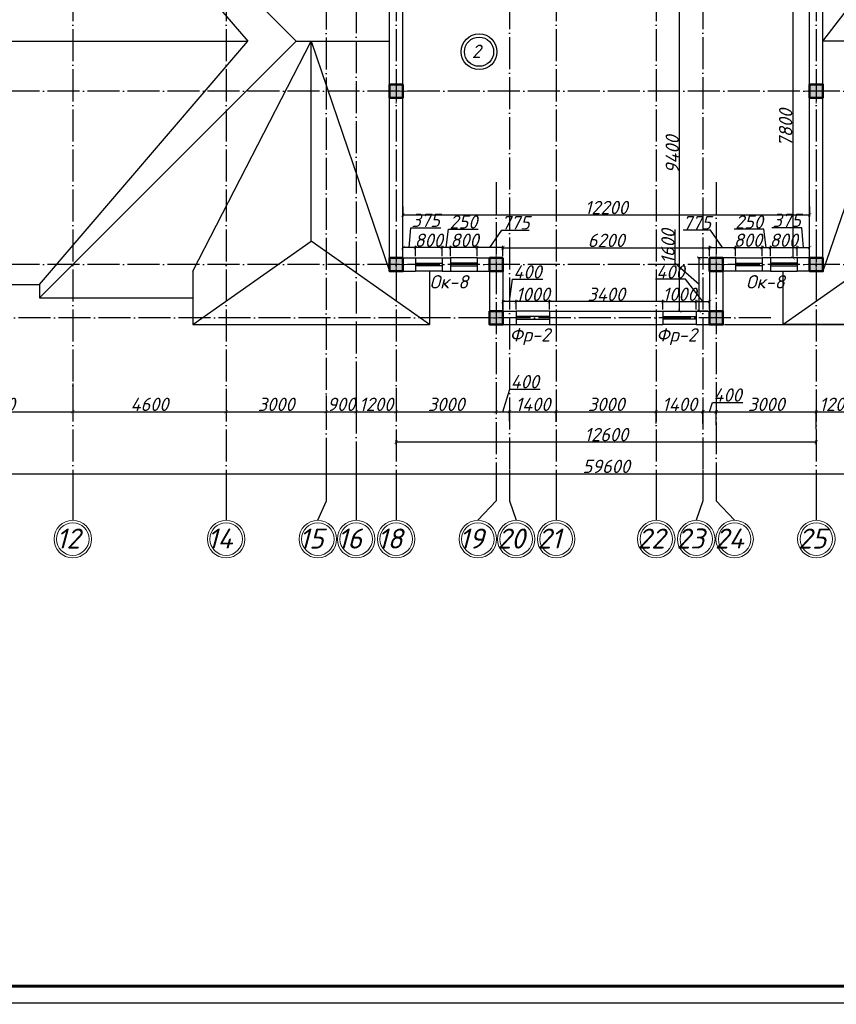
# Model space of a CAD drawing. Header units: millimetres. Extents: x 1112040 to 6903494, y -332921 to -150905.
# Tile 68 of 153: x 1630217 to 1654710, y -241982 to -212466. Entities that reach past the tile are written whole.
import ezdxf

# ---------------------------------------------------------------- set-up
doc = ezdxf.new("R2010")
doc.units = ezdxf.units.MM
doc.linetypes.add('ACAD_ISO04W100', pattern=[30, 24, -3, 0, -3])
doc.layers.add('kolonn', color=7, linetype='Continuous')
doc.layers.add('os', color=253, linetype='Continuous')
doc.styles.get("Standard").update_dxf_attribs({"font": 'isocpeui.ttf'})
doc.styles.add('ГОСТ 300', font='isocpeui.ttf', dxfattribs={"height": 250})
doc.dimstyles.new('ISO-25', dxfattribs={"dimtxt": 400, "dimasz": 100, "dimexe": 50, "dimexo": 50, "dimgap": 20, "dimtad": 1, "dimdec": 0, "dimtxsty": 'Standard', "dimblk": 'ARCHTICK', "dimcen": 20, "dimclrd": 1, "dimclre": 1, "dimadec": 0, "dimazin": 0, "dimtfac": 1, "dimtdec": 0, "dimtmove": 0, "dimatfit": 3, "dimldrblk": 'ARCHTICK', "dimfxl": 1, "dimarcsym": 0})

# ---------------------------------------------------------------- blocks, each defined once
blk = doc.blocks.new('ghsdd')
at = {"ltscale": 50}
h = blk.add_hatch(color=256, dxfattribs=at)
h.paths.add_polyline_path([(0, 200), (-200, 200), (-200, 0), (0, 0)])
h.paths.add_polyline_path([(200, 0), (200, 200), (0, 200), (0, 0)])
h.paths.add_polyline_path([(0, 0), (-200, 0), (-200, -200), (0, -200)])
h.paths.add_polyline_path([(0, 0), (0, -200), (200, -200), (200, 0)])
at = {"lineweight": 0}
for p, q in [((0, -374), (0, 374)), ((-374, 0), (374, 0))]:
    blk.add_line(p, q, dxfattribs=at)
at = {"lineweight": 50, "ltscale": 50}
blk.add_lwpolyline([(200, 200), (200, -200), (-200, -200), (-200, 200), (200, 200)], dxfattribs=at)
blk = doc.blocks.new('_ArchTick')
at = {"color": 0, "linetype": 'ByBlock', "const_width": 0.15}
blk.add_lwpolyline([(-0.5, -0.5), (0.5, 0.5)], dxfattribs=at)
blk = doc.blocks.new('*D3089')
at = {"color": 1, "lineweight": -2, "transparency": 16777216}
for p, q in [((1641710, -218061), (1641710, -218367)), ((1653910, -218061), (1653910, -218367)), ((1641710, -218317), (1653910, -218317))]:
    blk.add_line(p, q, dxfattribs=at)
at = {"color": 1, "lineweight": -2, "transparency": 16777216, "xscale": 100, "yscale": 100, "zscale": 100, "rotation": 180}
blk.add_blockref('_ArchTick', (1641710, -218317), dxfattribs=at)
at = {"color": 1, "lineweight": -2, "transparency": 16777216, "xscale": 100, "yscale": 100, "zscale": 100}
blk.add_blockref('_ArchTick', (1653910, -218317), dxfattribs=at)
at = {"color": 0, "transparency": 16777216, "insert": (1647810, -218097), "char_height": 400, "attachment_point": 5}
blk.add_mtext('12200', dxfattribs=at)
blk = doc.blocks.new('*D3346')
at = {"color": 1, "lineweight": -2, "transparency": 16777216}
for p, q in [((1653860, -211806), (1653363, -211806)), ((1653413, -219606), (1653413, -211806)), ((1653860, -219606), (1653363, -219606))]:
    blk.add_line(p, q, dxfattribs=at)
at = {"color": 1, "lineweight": -2, "transparency": 16777216, "xscale": 100, "yscale": 100, "zscale": 100}
for p, rotation in [((1653413, -211806), 90), ((1653413, -219606), 270)]:
    blk.add_blockref('_ArchTick', p, dxfattribs=dict(at, rotation=rotation))
at = {"color": 0, "transparency": 16777216, "insert": (1653190, -215706), "char_height": 400, "attachment_point": 5, "rotation": 90}
blk.add_mtext('7800', dxfattribs=at)
blk = doc.blocks.new('*D3347')
at = {"color": 1, "lineweight": -2, "transparency": 16777216}
for p, q in [((1650010, -221206), (1650010, -211806)), ((1650060, -211806), (1650060, -211806)), ((1650060, -221206), (1650060, -221206))]:
    blk.add_line(p, q, dxfattribs=at)
at = {"color": 1, "lineweight": -2, "transparency": 16777216, "xscale": 100, "yscale": 100, "zscale": 100}
for p, rotation in [((1650010, -211806), 90), ((1650010, -221206), 270)]:
    blk.add_blockref('_ArchTick', p, dxfattribs=dict(at, rotation=rotation))
at = {"color": 0, "transparency": 16777216, "insert": (1649790, -216506), "char_height": 400, "attachment_point": 5, "rotation": 90}
blk.add_mtext('9400', dxfattribs=at)
blk = doc.blocks.new('*D3118')
at = {"color": 1, "lineweight": -2, "transparency": 16777216}
for p, q in [((1644710, -219280), (1644710, -219352)), ((1644710, -219302), (1650910, -219302)), ((1650910, -219280), (1650910, -219352))]:
    blk.add_line(p, q, dxfattribs=at)
at = {"color": 1, "lineweight": -2, "transparency": 16777216, "xscale": 100, "yscale": 100, "zscale": 100, "rotation": 180}
blk.add_blockref('_ArchTick', (1644710, -219302), dxfattribs=at)
at = {"color": 1, "lineweight": -2, "transparency": 16777216, "xscale": 100, "yscale": 100, "zscale": 100}
blk.add_blockref('_ArchTick', (1650910, -219302), dxfattribs=at)
at = {"color": 0, "transparency": 16777216, "insert": (1647810, -219082), "char_height": 400, "attachment_point": 5}
blk.add_mtext('6200', dxfattribs=at)
blk = doc.blocks.new('*D3410')
at = {"color": 1, "lineweight": -2, "transparency": 16777216}
for p, q in [((1649880, -219774), (1649880, -218751)), ((1650593, -220406), (1649880, -219774)), ((1650860, -219606), (1650543, -219606)), ((1650593, -221206), (1650593, -219606)), ((1650860, -221206), (1650543, -221206))]:
    blk.add_line(p, q, dxfattribs=at)
at = {"color": 1, "lineweight": -2, "transparency": 16777216, "xscale": 100, "yscale": 100, "zscale": 100}
for p, rotation in [((1650593, -219606), 90), ((1650593, -221206), 270)]:
    blk.add_blockref('_ArchTick', p, dxfattribs=dict(at, rotation=rotation))
at = {"color": 0, "transparency": 16777216, "insert": (1649660, -219263), "char_height": 400, "attachment_point": 5, "rotation": 90}
blk.add_mtext('1600', dxfattribs=at)
blk = doc.blocks.new('*D3387')
at = {"color": 1, "lineweight": -2, "transparency": 16777216}
for p, q in [((1656060, -183606), (1657264, -183606)), ((1657214, -221606), (1657214, -183606)), ((1651360, -221606), (1657264, -221606))]:
    blk.add_line(p, q, dxfattribs=at)
at = {"color": 1, "lineweight": -2, "transparency": 16777216, "xscale": 100, "yscale": 100, "zscale": 100}
for p, rotation in [((1657214, -183606), 90), ((1657214, -221606), 270)]:
    blk.add_blockref('_ArchTick', p, dxfattribs=dict(at, rotation=rotation))
at = {"color": 0, "transparency": 16777216, "insert": (1656994, -202606), "char_height": 400, "attachment_point": 5, "rotation": 90}
blk.add_mtext('38000', dxfattribs=at)
blk = doc.blocks.new('*D3129')
at = {"color": 1, "lineweight": -2, "transparency": 16777216}
for p, q in [((1631810, -223371), (1631810, -224267)), ((1627210, -223467), (1627210, -224267)), ((1627210, -224217), (1631810, -224217))]:
    blk.add_line(p, q, dxfattribs=at)
at = {"color": 1, "lineweight": -2, "transparency": 16777216, "xscale": 100, "yscale": 100, "zscale": 100, "rotation": 180}
blk.add_blockref('_ArchTick', (1627210, -224217), dxfattribs=at)
at = {"color": 1, "lineweight": -2, "transparency": 16777216, "xscale": 100, "yscale": 100, "zscale": 100}
blk.add_blockref('_ArchTick', (1631810, -224217), dxfattribs=at)
at = {"color": 0, "transparency": 16777216, "insert": (1629510, -223997), "char_height": 400, "attachment_point": 5}
blk.add_mtext('4600', dxfattribs=at)
blk = doc.blocks.new('*D3130')
at = {"color": 1, "lineweight": -2, "transparency": 16777216}
for p, q in [((1631810, -223371), (1631810, -224267)), ((1636410, -223531), (1636410, -224267)), ((1631810, -224217), (1636410, -224217))]:
    blk.add_line(p, q, dxfattribs=at)
at = {"color": 1, "lineweight": -2, "transparency": 16777216, "xscale": 100, "yscale": 100, "zscale": 100, "rotation": 180}
blk.add_blockref('_ArchTick', (1631810, -224217), dxfattribs=at)
at = {"color": 1, "lineweight": -2, "transparency": 16777216, "xscale": 100, "yscale": 100, "zscale": 100}
blk.add_blockref('_ArchTick', (1636410, -224217), dxfattribs=at)
at = {"color": 0, "transparency": 16777216, "insert": (1634110, -223997), "char_height": 400, "attachment_point": 5}
blk.add_mtext('4600', dxfattribs=at)
blk = doc.blocks.new('*D3131')
at = {"color": 1, "lineweight": -2, "transparency": 16777216}
for p, q in [((1636410, -223531), (1636410, -224267)), ((1639410, -223731), (1639410, -224267)), ((1636410, -224217), (1639410, -224217))]:
    blk.add_line(p, q, dxfattribs=at)
at = {"color": 1, "lineweight": -2, "transparency": 16777216, "xscale": 100, "yscale": 100, "zscale": 100, "rotation": 180}
blk.add_blockref('_ArchTick', (1636410, -224217), dxfattribs=at)
at = {"color": 1, "lineweight": -2, "transparency": 16777216, "xscale": 100, "yscale": 100, "zscale": 100}
blk.add_blockref('_ArchTick', (1639410, -224217), dxfattribs=at)
at = {"color": 0, "transparency": 16777216, "insert": (1637910, -223997), "char_height": 400, "attachment_point": 5}
blk.add_mtext('3000', dxfattribs=at)
blk = doc.blocks.new('*D3132')
at = {"color": 1, "lineweight": -2, "transparency": 16777216}
for p, q in [((1639410, -223731), (1639410, -224267)), ((1640310, -223614), (1640310, -224267)), ((1639410, -224217), (1640310, -224217))]:
    blk.add_line(p, q, dxfattribs=at)
at = {"color": 1, "lineweight": -2, "transparency": 16777216, "xscale": 100, "yscale": 100, "zscale": 100, "rotation": 180}
blk.add_blockref('_ArchTick', (1639410, -224217), dxfattribs=at)
at = {"color": 1, "lineweight": -2, "transparency": 16777216, "xscale": 100, "yscale": 100, "zscale": 100}
blk.add_blockref('_ArchTick', (1640310, -224217), dxfattribs=at)
at = {"color": 0, "transparency": 16777216, "insert": (1639860, -223997), "char_height": 400, "attachment_point": 5}
blk.add_mtext('900', dxfattribs=at)
blk = doc.blocks.new('*D3133')
at = {"color": 1, "lineweight": -2, "transparency": 16777216}
for p, q in [((1640310, -223614), (1640310, -224267)), ((1641510, -223498), (1641510, -224267)), ((1640310, -224217), (1641510, -224217))]:
    blk.add_line(p, q, dxfattribs=at)
at = {"color": 1, "lineweight": -2, "transparency": 16777216, "xscale": 100, "yscale": 100, "zscale": 100, "rotation": 180}
blk.add_blockref('_ArchTick', (1640310, -224217), dxfattribs=at)
at = {"color": 1, "lineweight": -2, "transparency": 16777216, "xscale": 100, "yscale": 100, "zscale": 100}
blk.add_blockref('_ArchTick', (1641510, -224217), dxfattribs=at)
at = {"color": 0, "transparency": 16777216, "insert": (1640910, -223997), "char_height": 400, "attachment_point": 5}
blk.add_mtext('1200', dxfattribs=at)
blk = doc.blocks.new('*D3134')
at = {"color": 1, "lineweight": -2, "transparency": 16777216}
for p, q in [((1641510, -223498), (1641510, -224267)), ((1644510, -223584), (1644510, -224267)), ((1641510, -224217), (1644510, -224217))]:
    blk.add_line(p, q, dxfattribs=at)
at = {"color": 1, "lineweight": -2, "transparency": 16777216, "xscale": 100, "yscale": 100, "zscale": 100, "rotation": 180}
blk.add_blockref('_ArchTick', (1641510, -224217), dxfattribs=at)
at = {"color": 1, "lineweight": -2, "transparency": 16777216, "xscale": 100, "yscale": 100, "zscale": 100}
blk.add_blockref('_ArchTick', (1644510, -224217), dxfattribs=at)
at = {"color": 0, "transparency": 16777216, "insert": (1643010, -223997), "char_height": 400, "attachment_point": 5}
blk.add_mtext('3000', dxfattribs=at)
blk = doc.blocks.new('*D3135')
at = {"color": 1, "lineweight": -2, "transparency": 16777216}
for p, q in [((1644510, -223584), (1644510, -224267)), ((1644710, -224217), (1644914, -223537)), ((1644914, -223537), (1645823, -223537)), ((1644510, -224217), (1644910, -224217)), ((1644910, -224504), (1644910, -224167))]:
    blk.add_line(p, q, dxfattribs=at)
at = {"color": 1, "lineweight": -2, "transparency": 16777216, "xscale": 100, "yscale": 100, "zscale": 100, "rotation": 180}
blk.add_blockref('_ArchTick', (1644510, -224217), dxfattribs=at)
at = {"color": 1, "lineweight": -2, "transparency": 16777216, "xscale": 100, "yscale": 100, "zscale": 100}
blk.add_blockref('_ArchTick', (1644910, -224217), dxfattribs=at)
at = {"color": 0, "transparency": 16777216, "insert": (1645368, -223317), "char_height": 400, "attachment_point": 5}
blk.add_mtext('400', dxfattribs=at)
blk = doc.blocks.new('*D3136')
at = {"color": 1, "lineweight": -2, "transparency": 16777216}
for p, q in [((1644910, -224504), (1644910, -224167)), ((1644910, -224217), (1646310, -224217)), ((1646310, -224525), (1646310, -224167))]:
    blk.add_line(p, q, dxfattribs=at)
at = {"color": 1, "lineweight": -2, "transparency": 16777216, "xscale": 100, "yscale": 100, "zscale": 100, "rotation": 180}
blk.add_blockref('_ArchTick', (1644910, -224217), dxfattribs=at)
at = {"color": 1, "lineweight": -2, "transparency": 16777216, "xscale": 100, "yscale": 100, "zscale": 100}
blk.add_blockref('_ArchTick', (1646310, -224217), dxfattribs=at)
at = {"color": 0, "transparency": 16777216, "insert": (1645610, -223997), "char_height": 400, "attachment_point": 5}
blk.add_mtext('1400', dxfattribs=at)
blk = doc.blocks.new('*D3137')
at = {"color": 1, "lineweight": -2, "transparency": 16777216}
for p, q in [((1646310, -224525), (1646310, -224167)), ((1646310, -224217), (1649310, -224217)), ((1649310, -224568), (1649310, -224167))]:
    blk.add_line(p, q, dxfattribs=at)
at = {"color": 1, "lineweight": -2, "transparency": 16777216, "xscale": 100, "yscale": 100, "zscale": 100, "rotation": 180}
blk.add_blockref('_ArchTick', (1646310, -224217), dxfattribs=at)
at = {"color": 1, "lineweight": -2, "transparency": 16777216, "xscale": 100, "yscale": 100, "zscale": 100}
blk.add_blockref('_ArchTick', (1649310, -224217), dxfattribs=at)
at = {"color": 0, "transparency": 16777216, "insert": (1647810, -223997), "char_height": 400, "attachment_point": 5}
blk.add_mtext('3000', dxfattribs=at)
blk = doc.blocks.new('*D3138')
at = {"color": 1, "lineweight": -2, "transparency": 16777216}
for p, q in [((1649310, -224568), (1649310, -224167)), ((1649310, -224217), (1650710, -224217)), ((1650710, -224568), (1650710, -224167))]:
    blk.add_line(p, q, dxfattribs=at)
at = {"color": 1, "lineweight": -2, "transparency": 16777216, "xscale": 100, "yscale": 100, "zscale": 100, "rotation": 180}
blk.add_blockref('_ArchTick', (1649310, -224217), dxfattribs=at)
at = {"color": 1, "lineweight": -2, "transparency": 16777216, "xscale": 100, "yscale": 100, "zscale": 100}
blk.add_blockref('_ArchTick', (1650710, -224217), dxfattribs=at)
at = {"color": 0, "transparency": 16777216, "insert": (1650010, -223997), "char_height": 400, "attachment_point": 5}
blk.add_mtext('1400', dxfattribs=at)
blk = doc.blocks.new('*D3139')
at = {"color": 1, "lineweight": -2, "transparency": 16777216}
for p, q in [((1650910, -224217), (1650994, -223937)), ((1650994, -223937), (1651903, -223937)), ((1650710, -224568), (1650710, -224167)), ((1650710, -224217), (1651110, -224217)), ((1651110, -224610), (1651110, -224167))]:
    blk.add_line(p, q, dxfattribs=at)
at = {"color": 1, "lineweight": -2, "transparency": 16777216, "xscale": 100, "yscale": 100, "zscale": 100, "rotation": 180}
blk.add_blockref('_ArchTick', (1650710, -224217), dxfattribs=at)
at = {"color": 1, "lineweight": -2, "transparency": 16777216, "xscale": 100, "yscale": 100, "zscale": 100}
blk.add_blockref('_ArchTick', (1651110, -224217), dxfattribs=at)
at = {"color": 0, "transparency": 16777216, "insert": (1651448, -223717), "char_height": 400, "attachment_point": 5}
blk.add_mtext('400', dxfattribs=at)
blk = doc.blocks.new('*D3140')
at = {"color": 1, "lineweight": -2, "transparency": 16777216}
for p, q in [((1651110, -224610), (1651110, -224167)), ((1651110, -224217), (1654110, -224217)), ((1654110, -224738), (1654110, -224167))]:
    blk.add_line(p, q, dxfattribs=at)
at = {"color": 1, "lineweight": -2, "transparency": 16777216, "xscale": 100, "yscale": 100, "zscale": 100, "rotation": 180}
blk.add_blockref('_ArchTick', (1651110, -224217), dxfattribs=at)
at = {"color": 1, "lineweight": -2, "transparency": 16777216, "xscale": 100, "yscale": 100, "zscale": 100}
blk.add_blockref('_ArchTick', (1654110, -224217), dxfattribs=at)
at = {"color": 0, "transparency": 16777216, "insert": (1652610, -223997), "char_height": 400, "attachment_point": 5}
blk.add_mtext('3000', dxfattribs=at)
blk = doc.blocks.new('*D3141')
at = {"color": 1, "lineweight": -2, "transparency": 16777216}
for p, q in [((1654110, -224738), (1654110, -224167)), ((1654110, -224217), (1655310, -224217)), ((1655310, -224610), (1655310, -224167))]:
    blk.add_line(p, q, dxfattribs=at)
at = {"color": 1, "lineweight": -2, "transparency": 16777216, "xscale": 100, "yscale": 100, "zscale": 100, "rotation": 180}
blk.add_blockref('_ArchTick', (1654110, -224217), dxfattribs=at)
at = {"color": 1, "lineweight": -2, "transparency": 16777216, "xscale": 100, "yscale": 100, "zscale": 100}
blk.add_blockref('_ArchTick', (1655310, -224217), dxfattribs=at)
at = {"color": 0, "transparency": 16777216, "insert": (1654710, -223997), "char_height": 400, "attachment_point": 5}
blk.add_mtext('1200', dxfattribs=at)
blk = doc.blocks.new('*D3085')
at = {"color": 1, "lineweight": -2, "transparency": 16777216}
for p, q in [((1618010, -225759), (1618010, -226126)), ((1677610, -225759), (1677610, -226126)), ((1618010, -226076), (1677610, -226076))]:
    blk.add_line(p, q, dxfattribs=at)
at = {"color": 1, "lineweight": -2, "transparency": 16777216, "xscale": 100, "yscale": 100, "zscale": 100, "rotation": 180}
blk.add_blockref('_ArchTick', (1618010, -226076), dxfattribs=at)
at = {"color": 1, "lineweight": -2, "transparency": 16777216, "xscale": 100, "yscale": 100, "zscale": 100}
blk.add_blockref('_ArchTick', (1677610, -226076), dxfattribs=at)
at = {"color": 0, "transparency": 16777216, "insert": (1647810, -225856), "char_height": 400, "attachment_point": 5}
blk.add_mtext('59600', dxfattribs=at)
blk = doc.blocks.new('*D3241')
at = {"color": 1, "lineweight": -2, "transparency": 16777216}
for p, q in [((1641510, -225203), (1641510, -225074)), ((1641510, -225124), (1654110, -225124)), ((1654110, -225203), (1654110, -225074))]:
    blk.add_line(p, q, dxfattribs=at)
at = {"color": 1, "lineweight": -2, "transparency": 16777216, "xscale": 100, "yscale": 100, "zscale": 100, "rotation": 180}
blk.add_blockref('_ArchTick', (1641510, -225124), dxfattribs=at)
at = {"color": 1, "lineweight": -2, "transparency": 16777216, "xscale": 100, "yscale": 100, "zscale": 100}
blk.add_blockref('_ArchTick', (1654110, -225124), dxfattribs=at)
at = {"color": 0, "transparency": 16777216, "insert": (1647810, -224904), "char_height": 400, "attachment_point": 5}
blk.add_mtext('12600', dxfattribs=at)
blk = doc.blocks.new('*D3246')
at = {"color": 1, "lineweight": -2, "transparency": 16777216}
for p, q in [((1644322, -219296), (1644680, -218778)), ((1644680, -218778), (1645500, -218778)), ((1643935, -219556), (1643935, -219246)), ((1644710, -219296), (1643935, -219296)), ((1644710, -219556), (1644710, -219246))]:
    blk.add_line(p, q, dxfattribs=at)
at = {"color": 1, "lineweight": -2, "transparency": 16777216, "xscale": 100, "yscale": 100, "zscale": 100, "rotation": 180}
blk.add_blockref('_ArchTick', (1643935, -219296), dxfattribs=at)
at = {"color": 1, "lineweight": -2, "transparency": 16777216, "xscale": 100, "yscale": 100, "zscale": 100}
blk.add_blockref('_ArchTick', (1644710, -219296), dxfattribs=at)
at = {"color": 0, "transparency": 16777216, "insert": (1645090, -218555), "char_height": 400, "attachment_point": 5}
blk.add_mtext('775', dxfattribs=at)
blk = doc.blocks.new('*D3247')
at = {"color": 1, "lineweight": -2, "transparency": 16777216}
for p, q in [((1643135, -219556), (1643135, -219246)), ((1643935, -219296), (1643135, -219296)), ((1643935, -219556), (1643935, -219246))]:
    blk.add_line(p, q, dxfattribs=at)
at = {"color": 1, "lineweight": -2, "transparency": 16777216, "xscale": 100, "yscale": 100, "zscale": 100, "rotation": 180}
blk.add_blockref('_ArchTick', (1643135, -219296), dxfattribs=at)
at = {"color": 1, "lineweight": -2, "transparency": 16777216, "xscale": 100, "yscale": 100, "zscale": 100}
blk.add_blockref('_ArchTick', (1643935, -219296), dxfattribs=at)
at = {"color": 0, "transparency": 16777216, "insert": (1643560, -219076), "char_height": 400, "attachment_point": 5}
blk.add_mtext('800', dxfattribs=at)
blk = doc.blocks.new('*D3248')
at = {"color": 1, "lineweight": -2, "transparency": 16777216}
for p, q in [((1643010, -219296), (1643083, -218749)), ((1643083, -218749), (1643972, -218749)), ((1642885, -219556), (1642885, -219246)), ((1643135, -219296), (1642885, -219296)), ((1643135, -219556), (1643135, -219246))]:
    blk.add_line(p, q, dxfattribs=at)
at = {"color": 1, "lineweight": -2, "transparency": 16777216, "xscale": 100, "yscale": 100, "zscale": 100, "rotation": 180}
blk.add_blockref('_ArchTick', (1642885, -219296), dxfattribs=at)
at = {"color": 1, "lineweight": -2, "transparency": 16777216, "xscale": 100, "yscale": 100, "zscale": 100}
blk.add_blockref('_ArchTick', (1643135, -219296), dxfattribs=at)
at = {"color": 0, "transparency": 16777216, "insert": (1643527, -218529), "char_height": 400, "attachment_point": 5}
blk.add_mtext('250', dxfattribs=at)
blk = doc.blocks.new('*D3249')
at = {"color": 1, "lineweight": -2, "transparency": 16777216}
for p, q in [((1642085, -219556), (1642085, -219246)), ((1642885, -219296), (1642085, -219296)), ((1642885, -219556), (1642885, -219246))]:
    blk.add_line(p, q, dxfattribs=at)
at = {"color": 1, "lineweight": -2, "transparency": 16777216, "xscale": 100, "yscale": 100, "zscale": 100, "rotation": 180}
blk.add_blockref('_ArchTick', (1642085, -219296), dxfattribs=at)
at = {"color": 1, "lineweight": -2, "transparency": 16777216, "xscale": 100, "yscale": 100, "zscale": 100}
blk.add_blockref('_ArchTick', (1642885, -219296), dxfattribs=at)
at = {"color": 0, "transparency": 16777216, "insert": (1642486, -219076), "char_height": 400, "attachment_point": 5}
blk.add_mtext('800', dxfattribs=at)
blk = doc.blocks.new('*D3250')
at = {"color": 1, "lineweight": -2, "transparency": 16777216}
for p, q in [((1641897, -219296), (1641945, -218704)), ((1641945, -218704), (1642847, -218704)), ((1641710, -219556), (1641710, -219246)), ((1642085, -219296), (1641710, -219296)), ((1642085, -219556), (1642085, -219246))]:
    blk.add_line(p, q, dxfattribs=at)
at = {"color": 1, "lineweight": -2, "transparency": 16777216, "xscale": 100, "yscale": 100, "zscale": 100, "rotation": 180}
blk.add_blockref('_ArchTick', (1641710, -219296), dxfattribs=at)
at = {"color": 1, "lineweight": -2, "transparency": 16777216, "xscale": 100, "yscale": 100, "zscale": 100}
blk.add_blockref('_ArchTick', (1642085, -219296), dxfattribs=at)
at = {"color": 0, "transparency": 16777216, "insert": (1642396, -218481), "char_height": 400, "attachment_point": 5}
blk.add_mtext('375', dxfattribs=at)
blk = doc.blocks.new('*D3077')
at = {"color": 1, "lineweight": -2, "transparency": 16777216}
for p, q in [((1650940, -218778), (1650120, -218778)), ((1651297, -219296), (1650940, -218778)), ((1650910, -219556), (1650910, -219246)), ((1650910, -219296), (1651685, -219296)), ((1651685, -219556), (1651685, -219246))]:
    blk.add_line(p, q, dxfattribs=at)
at = {"color": 1, "lineweight": -2, "transparency": 16777216, "xscale": 100, "yscale": 100, "zscale": 100, "rotation": 180}
blk.add_blockref('_ArchTick', (1650910, -219296), dxfattribs=at)
at = {"color": 1, "lineweight": -2, "transparency": 16777216, "xscale": 100, "yscale": 100, "zscale": 100}
blk.add_blockref('_ArchTick', (1651685, -219296), dxfattribs=at)
at = {"color": 0, "transparency": 16777216, "insert": (1650530, -218555), "char_height": 400, "attachment_point": 5}
blk.add_mtext('775', dxfattribs=at)
blk = doc.blocks.new('*D3078')
at = {"color": 1, "lineweight": -2, "transparency": 16777216}
for p, q in [((1651685, -219556), (1651685, -219246)), ((1651685, -219296), (1652485, -219296)), ((1652485, -219556), (1652485, -219246))]:
    blk.add_line(p, q, dxfattribs=at)
at = {"color": 1, "lineweight": -2, "transparency": 16777216, "xscale": 100, "yscale": 100, "zscale": 100, "rotation": 180}
blk.add_blockref('_ArchTick', (1651685, -219296), dxfattribs=at)
at = {"color": 1, "lineweight": -2, "transparency": 16777216, "xscale": 100, "yscale": 100, "zscale": 100}
blk.add_blockref('_ArchTick', (1652485, -219296), dxfattribs=at)
at = {"color": 0, "transparency": 16777216, "insert": (1652060, -219076), "char_height": 400, "attachment_point": 5}
blk.add_mtext('800', dxfattribs=at)
blk = doc.blocks.new('*D3079')
at = {"color": 1, "lineweight": -2, "transparency": 16777216}
for p, q in [((1652537, -218749), (1651647, -218749)), ((1652610, -219296), (1652537, -218749)), ((1652485, -219556), (1652485, -219246)), ((1652485, -219296), (1652735, -219296)), ((1652735, -219556), (1652735, -219246))]:
    blk.add_line(p, q, dxfattribs=at)
at = {"color": 1, "lineweight": -2, "transparency": 16777216, "xscale": 100, "yscale": 100, "zscale": 100, "rotation": 180}
blk.add_blockref('_ArchTick', (1652485, -219296), dxfattribs=at)
at = {"color": 1, "lineweight": -2, "transparency": 16777216, "xscale": 100, "yscale": 100, "zscale": 100}
blk.add_blockref('_ArchTick', (1652735, -219296), dxfattribs=at)
at = {"color": 0, "transparency": 16777216, "insert": (1652092, -218529), "char_height": 400, "attachment_point": 5}
blk.add_mtext('250', dxfattribs=at)
blk = doc.blocks.new('*D3080')
at = {"color": 1, "lineweight": -2, "transparency": 16777216}
for p, q in [((1652735, -219556), (1652735, -219246)), ((1652735, -219296), (1653535, -219296)), ((1653535, -219556), (1653535, -219246))]:
    blk.add_line(p, q, dxfattribs=at)
at = {"color": 1, "lineweight": -2, "transparency": 16777216, "xscale": 100, "yscale": 100, "zscale": 100, "rotation": 180}
blk.add_blockref('_ArchTick', (1652735, -219296), dxfattribs=at)
at = {"color": 1, "lineweight": -2, "transparency": 16777216, "xscale": 100, "yscale": 100, "zscale": 100}
blk.add_blockref('_ArchTick', (1653535, -219296), dxfattribs=at)
at = {"color": 0, "transparency": 16777216, "insert": (1653133, -219076), "char_height": 400, "attachment_point": 5}
blk.add_mtext('800', dxfattribs=at)
blk = doc.blocks.new('*D3081')
at = {"color": 1, "lineweight": -2, "transparency": 16777216}
for p, q in [((1653674, -218704), (1652773, -218704)), ((1653722, -219296), (1653674, -218704)), ((1653535, -219556), (1653535, -219246)), ((1653535, -219296), (1653910, -219296)), ((1653910, -219556), (1653910, -219246))]:
    blk.add_line(p, q, dxfattribs=at)
at = {"color": 1, "lineweight": -2, "transparency": 16777216, "xscale": 100, "yscale": 100, "zscale": 100, "rotation": 180}
blk.add_blockref('_ArchTick', (1653535, -219296), dxfattribs=at)
at = {"color": 1, "lineweight": -2, "transparency": 16777216, "xscale": 100, "yscale": 100, "zscale": 100}
blk.add_blockref('_ArchTick', (1653910, -219296), dxfattribs=at)
at = {"color": 0, "transparency": 16777216, "insert": (1653223, -218481), "char_height": 400, "attachment_point": 5}
blk.add_mtext('375', dxfattribs=at)
blk = doc.blocks.new('*D3251')
at = {"color": 1, "lineweight": -2, "transparency": 16777216}
for p, q in [((1646110, -221156), (1646110, -220867)), ((1649510, -220917), (1646110, -220917)), ((1649510, -221156), (1649510, -220867))]:
    blk.add_line(p, q, dxfattribs=at)
at = {"color": 1, "lineweight": -2, "transparency": 16777216, "xscale": 100, "yscale": 100, "zscale": 100, "rotation": 180}
blk.add_blockref('_ArchTick', (1646110, -220917), dxfattribs=at)
at = {"color": 1, "lineweight": -2, "transparency": 16777216, "xscale": 100, "yscale": 100, "zscale": 100}
blk.add_blockref('_ArchTick', (1649510, -220917), dxfattribs=at)
at = {"color": 0, "transparency": 16777216, "insert": (1647810, -220697), "char_height": 400, "attachment_point": 5}
blk.add_mtext('3400', dxfattribs=at)
blk = doc.blocks.new('*D3252')
at = {"color": 1, "lineweight": -2, "transparency": 16777216}
for p, q in [((1645110, -221156), (1645110, -220867)), ((1646110, -220917), (1645110, -220917)), ((1646110, -221156), (1646110, -220867))]:
    blk.add_line(p, q, dxfattribs=at)
at = {"color": 1, "lineweight": -2, "transparency": 16777216, "xscale": 100, "yscale": 100, "zscale": 100, "rotation": 180}
blk.add_blockref('_ArchTick', (1645110, -220917), dxfattribs=at)
at = {"color": 1, "lineweight": -2, "transparency": 16777216, "xscale": 100, "yscale": 100, "zscale": 100}
blk.add_blockref('_ArchTick', (1646110, -220917), dxfattribs=at)
at = {"color": 0, "transparency": 16777216, "insert": (1645610, -220697), "char_height": 400, "attachment_point": 5}
blk.add_mtext('1000', dxfattribs=at)
blk = doc.blocks.new('*D3253')
at = {"color": 1, "lineweight": -2, "transparency": 16777216}
for p, q in [((1644910, -220917), (1644994, -220246)), ((1644994, -220246), (1645903, -220246)), ((1644710, -221156), (1644710, -220867)), ((1645110, -220917), (1644710, -220917)), ((1645110, -221156), (1645110, -220867))]:
    blk.add_line(p, q, dxfattribs=at)
at = {"color": 1, "lineweight": -2, "transparency": 16777216, "xscale": 100, "yscale": 100, "zscale": 100, "rotation": 180}
blk.add_blockref('_ArchTick', (1644710, -220917), dxfattribs=at)
at = {"color": 1, "lineweight": -2, "transparency": 16777216, "xscale": 100, "yscale": 100, "zscale": 100}
blk.add_blockref('_ArchTick', (1645110, -220917), dxfattribs=at)
at = {"color": 0, "transparency": 16777216, "insert": (1645448, -220026), "char_height": 400, "attachment_point": 5}
blk.add_mtext('400', dxfattribs=at)
blk = doc.blocks.new('*D3082')
at = {"color": 1, "lineweight": -2, "transparency": 16777216}
for p, q in [((1649510, -221156), (1649510, -220867)), ((1649510, -220917), (1650510, -220917)), ((1650510, -221156), (1650510, -220867))]:
    blk.add_line(p, q, dxfattribs=at)
at = {"color": 1, "lineweight": -2, "transparency": 16777216, "xscale": 100, "yscale": 100, "zscale": 100, "rotation": 180}
blk.add_blockref('_ArchTick', (1649510, -220917), dxfattribs=at)
at = {"color": 1, "lineweight": -2, "transparency": 16777216, "xscale": 100, "yscale": 100, "zscale": 100}
blk.add_blockref('_ArchTick', (1650510, -220917), dxfattribs=at)
at = {"color": 0, "transparency": 16777216, "insert": (1650010, -220697), "char_height": 400, "attachment_point": 5}
blk.add_mtext('1000', dxfattribs=at)
blk = doc.blocks.new('*D3083')
at = {"color": 1, "lineweight": -2, "transparency": 16777216}
for p, q in [((1650191, -220246), (1649282, -220246)), ((1650710, -220917), (1650191, -220246)), ((1650510, -221156), (1650510, -220867)), ((1650510, -220917), (1650910, -220917)), ((1650910, -221156), (1650910, -220867))]:
    blk.add_line(p, q, dxfattribs=at)
at = {"color": 1, "lineweight": -2, "transparency": 16777216, "xscale": 100, "yscale": 100, "zscale": 100, "rotation": 180}
blk.add_blockref('_ArchTick', (1650510, -220917), dxfattribs=at)
at = {"color": 1, "lineweight": -2, "transparency": 16777216, "xscale": 100, "yscale": 100, "zscale": 100}
blk.add_blockref('_ArchTick', (1650910, -220917), dxfattribs=at)
at = {"color": 0, "transparency": 16777216, "insert": (1649736, -220026), "char_height": 400, "attachment_point": 5}
blk.add_mtext('400', dxfattribs=at)
blk = doc.blocks.new('sssswwsqqq')
at = {"color": 1}
for radius in [537, 437]:
    blk.add_circle((-3176, -34169), radius, dxfattribs=at)
blk.add_text('2', height=400, dxfattribs=at).set_placement((-3396, -34357))
blk = doc.blocks.new('yhtnt')
at = {"ltscale": 100, "insert": (1805413, 98288), "char_height": 250, "width": 11326.72, "attachment_point": 1, "line_spacing_factor": 0.862598, "style": 'ГОСТ 300'}
blk.add_mtext("\\pi1966.0095;Toshkent viloyati, Qibray tumani, Ma'rifat MFY, \\P\\pi1357.77087;Qoramurt ko'chasida 50 o'rinli “Xospis” binosini qurish \\P\\pi2970.74435;(qo'shimcha ishlar va o'zgarishlar) ", dxfattribs=at)
at = {"ltscale": 100, "insert": (1811694, 95395), "char_height": 250, "width": 6095.63, "attachment_point": 1, "style": 'ГОСТ 300'}
blk.add_mtext('\\pi2772.81725;{\\fISOCPEUR|b0|i0|c204|p34;ООО \\P\\pi1972.81725;"MAX ACTIVE" \\P\\pi2185.31725;г. Ташкент}', dxfattribs=at)

msp = doc.modelspace()

# ---------------------------------------------------------------- linework, layer by layer
for p, q in [((1630809.7, -205405.8), (1638509.7, -213105.8)), ((1654309.7, -213105.8), (1660209.7, -205405.8)), ((1630809.7, -205805.8), (1637056.4, -213105.8)), ((1609209.7, -213105.8), (1637056.4, -213105.8)), ((1630809.7, -220805.8), (1638509.7, -213105.8)), ((1630809.7, -220405.8), (1637056.4, -213105.8)), ((1635409.7, -220005.8), (1638959.7, -213105.8)), ((1638509.7, -213105.8), (1641309.7, -213105.8)), ((1638959.7, -219105.8), (1638959.7, -213105.8)), ((1638959.7, -213105.8), (1641309.7, -220005.8)), ((1656659.7, -213105.8), (1654309.7, -220005.8)), ((1657109.7, -213105.8), (1654309.7, -213105.8)), ((1635409.7, -221605.8), (1638959.7, -219105.8)), ((1642509.7, -221605.8), (1638959.7, -219105.8)), ((1653109.7, -221605.8), (1656659.7, -219105.8)), ((1635409.7, -220005.8), (1635409.7, -221605.8)), ((1642509.7, -220005.8), (1642509.7, -221605.8)), ((1653109.7, -220005.8), (1653109.7, -221605.8)), ((1617009.7, -220405.8), (1630809.7, -220405.8)), ((1630809.7, -220405.8), (1630809.7, -220805.8)), ((1630809.7, -220805.8), (1635409.7, -220805.8)), ((1635409.7, -221605.8), (1642509.7, -221605.8)), ((1660209.7, -221605.8), (1653109.7, -221605.8))]:
    msp.add_line(p, q)
at = {"lineweight": 30}
for p, q in [((1641309.7, -220005.8), (1641309.7, -210055.8)), ((1654309.7, -220005.8), (1654309.7, -210055.8)), ((1641709.7, -219605.8), (1641709.7, -211805.8)), ((1653909.7, -219605.8), (1653909.7, -211805.8)), ((1641709.7, -219605.8), (1642084.7, -219605.8)), ((1642084.7, -219605.8), (1642084.7, -220005.8)), ((1642884.7, -219605.8), (1642884.7, -220005.8)), ((1642884.7, -219605.8), (1643134.7, -219605.8)), ((1643134.7, -219605.8), (1643134.7, -220005.8)), ((1643934.7, -219605.8), (1643934.7, -220005.8)), ((1643934.7, -219605.8), (1644709.7, -219605.8)), ((1644709.7, -219605.8), (1644709.7, -221205.8)), ((1650909.7, -219605.8), (1650909.7, -221205.8)), ((1651684.7, -219605.8), (1650909.7, -219605.8)), ((1651684.7, -219605.8), (1651684.7, -220005.8)), ((1652734.7, -219605.8), (1652484.7, -219605.8)), ((1652484.7, -219605.8), (1652484.7, -220005.8)), ((1652734.7, -219605.8), (1652734.7, -220005.8)), ((1653534.7, -219605.8), (1653534.7, -220005.8)), ((1653909.7, -219605.8), (1653534.7, -219605.8)), ((1641309.7, -220005.8), (1642084.7, -220005.8)), ((1642884.7, -220005.8), (1643134.7, -220005.8)), ((1643934.7, -220005.8), (1644309.7, -220005.8)), ((1644309.7, -220005.8), (1644309.7, -221605.8)), ((1651309.7, -220005.8), (1651309.7, -221605.8)), ((1651684.7, -220005.8), (1651309.7, -220005.8)), ((1652734.7, -220005.8), (1652484.7, -220005.8)), ((1654309.7, -220005.8), (1653534.7, -220005.8)), ((1644709.7, -221205.8), (1645109.7, -221205.8)), ((1645109.7, -221205.8), (1645109.7, -221605.8)), ((1646109.7, -221205.8), (1646109.7, -221605.8)), ((1646109.7, -221205.8), (1649509.7, -221205.8)), ((1649509.7, -221205.8), (1649509.7, -221605.8)), ((1650509.7, -221205.8), (1650509.7, -221605.8)), ((1650509.7, -221205.8), (1650909.7, -221205.8)), ((1644309.7, -221605.8), (1645109.7, -221605.8)), ((1646109.7, -221605.8), (1649509.7, -221605.8)), ((1650509.7, -221605.8), (1651309.7, -221605.8))]:
    msp.add_line(p, q, dxfattribs=at)
at = {"color": 1}
for p, q in [((1642084.7, -219605.8), (1642884.7, -219605.8)), ((1642084.7, -219765.8), (1642884.7, -219765.8)), ((1642884.7, -219845.8), (1642084.7, -219845.8)), ((1643934.7, -219605.8), (1643134.7, -219605.8)), ((1643934.7, -219765.8), (1643134.7, -219765.8)), ((1643134.7, -219845.8), (1643934.7, -219845.8)), ((1651684.7, -219605.8), (1652484.7, -219605.8)), ((1651684.7, -219765.8), (1652484.7, -219765.8)), ((1652484.7, -219845.8), (1651684.7, -219845.8)), ((1653534.7, -219605.8), (1652734.7, -219605.8)), ((1653534.7, -219765.8), (1652734.7, -219765.8)), ((1652734.7, -219845.8), (1653534.7, -219845.8)), ((1642884.7, -220005.8), (1642084.7, -220005.8)), ((1643134.7, -220005.8), (1643934.7, -220005.8)), ((1652484.7, -220005.8), (1651684.7, -220005.8)), ((1652734.7, -220005.8), (1653534.7, -220005.8)), ((1646109.7, -221205.8), (1645109.7, -221205.8)), ((1646109.7, -221365.8), (1645109.7, -221365.8)), ((1649509.7, -221205.8), (1650509.7, -221205.8)), ((1649509.7, -221365.8), (1650509.7, -221365.8)), ((1645109.7, -221445.8), (1646109.7, -221445.8)), ((1645109.7, -221605.8), (1646109.7, -221605.8)), ((1650509.7, -221445.8), (1649509.7, -221445.8)), ((1650509.7, -221605.8), (1649509.7, -221605.8))]:
    msp.add_line(p, q, dxfattribs=at)
at = {"linetype": 'Continuous', "lineweight": 25, "ltscale": 100}
msp.add_lwpolyline([(1595448.4, -241937.9), (1714348.4, -241937.9), (1714348.4, -157837.9), (1595448.4, -157837.9), (1595448.4, -241937.9)], dxfattribs=at)
at = {"linetype": 'Continuous', "lineweight": 60, "ltscale": 100}
msp.add_lwpolyline([(1597448.4, -241437.9), (1713848.4, -241437.9), (1713848.4, -158337.9), (1597448.4, -158337.9), (1597448.4, -241437.9)], dxfattribs=at)
at = {"layer": 'os', "linetype": 'ACAD_ISO04W100', "ltscale": 40}
for p, q in [((1631809.7, -164749.6), (1631809.7, -225973.3)), ((1636409.7, -164749.6), (1636409.7, -225973.3)), ((1641509.7, -164749.6), (1641509.7, -225973.3)), ((1646309.7, -164749.6), (1646309.7, -225973.3)), ((1649309.7, -164749.6), (1649309.7, -225973.3)), ((1654109.7, -164749.6), (1654109.7, -225973.3)), ((1640309.7, -185508.6), (1640309.7, -225973.3)), ((1639409.7, -190199.9), (1639409.7, -225973.3)), ((1644909.7, -190190.5), (1644909.7, -225973.3)), ((1650709.7, -190190.5), (1650709.7, -225973.3)), ((1657214.7, -214605.8), (1601959.8, -214605.8)), ((1644509.7, -217334.3), (1644509.7, -225973.3)), ((1651109.7, -217334.3), (1651109.7, -225973.3)), ((1657214.7, -219805.8), (1601959.8, -219805.8)), ((1652742.9, -221405.8), (1601959.8, -221405.8))]:
    msp.add_line(p, q, dxfattribs=at)
at = {"layer": 'os'}
for p, q in [((1631809.7, -225973.3), (1631809.7, -227473.3)), ((1636409.7, -225973.3), (1636409.7, -227473.3)), ((1639409.7, -225973.3), (1639409.7, -226913.2)), ((1640309.7, -225973.3), (1640309.7, -227473.3)), ((1641509.7, -225973.3), (1641509.7, -227473.3)), ((1644509.7, -225973.3), (1644509.7, -226891.9)), ((1644909.7, -225973.3), (1644909.7, -226891.9)), ((1646309.7, -225973.3), (1646309.7, -227473.3)), ((1649309.7, -225973.3), (1649309.7, -227473.3)), ((1650709.7, -225973.3), (1650709.7, -226891.9)), ((1651109.7, -225973.3), (1651109.7, -226891.9)), ((1654109.7, -225973.3), (1654109.7, -227473.3)), ((1639159.7, -227473.3), (1639409.7, -226913.2))]:
    msp.add_line(p, q, dxfattribs=at)
at = {"layer": 'os', "color": 0}
for points in [[(1643959.7, -227473.3), (1644509.7, -226891.9)], [(1644909.7, -226891.9), (1645109.7, -227473.3)], [(1650709.7, -226891.9), (1650509.7, -227473.3)], [(1651659.7, -227473.3), (1651109.7, -226891.9)]]:
    msp.add_lwpolyline(points, dxfattribs=at)
at = {"layer": 'os', "color": 0, "lineweight": 0}
for centre, radius in [((1631809.7, -228035.8), 562.5), ((1631809.7, -228035.8), 487.5), ((1636409.7, -228035.8), 562.5), ((1636409.7, -228035.8), 487.5), ((1639159.7, -228035.8), 562.5), ((1639159.7, -228035.8), 487.5), ((1640309.7, -228035.8), 562.5), ((1640309.7, -228035.8), 487.5), ((1641509.7, -228035.8), 562.5), ((1641509.7, -228035.8), 487.5), ((1643959.7, -228035.8), 562.5), ((1643959.7, -228035.8), 487.5), ((1645109.7, -228035.8), 562.5), ((1645109.7, -228035.8), 487.5), ((1646309.7, -228035.8), 562.5), ((1646309.7, -228035.8), 487.5), ((1649309.7, -228035.8), 562.5), ((1649309.7, -228035.8), 487.5), ((1650509.7, -228035.8), 562.5), ((1650509.7, -228035.8), 487.5), ((1651659.7, -228035.8), 562.5), ((1651659.7, -228035.8), 487.5), ((1654109.7, -228035.8), 562.5), ((1654109.7, -228035.8), 487.5)]:
    msp.add_circle(centre, radius, dxfattribs=at)

# ---------------------------------------------------------------- block references
for name, p in [('sssswwsqqq', (1647171.4, -179257.7)), ('yhtnt', (-460477.3, -335255.6)), ('yhtnt', (-341377.3, -335455.6)), ('yhtnt', (-222477.3, -335455.6))]:
    msp.add_blockref(name, p)
at = {"layer": 'kolonn'}
for p in [(1641509.7, -214605.8), (1641509.7, -219805.8), (1644509.7, -219805.8), (1651109.7, -219805.8), (1644509.7, -221405.8), (1651109.7, -221405.8)]:
    msp.add_blockref('ghsdd', p, dxfattribs=at)
at = {"layer": 'kolonn', "xscale": -1}
for p in [(1654109.7, -214605.8), (1654109.7, -219805.8)]:
    msp.add_blockref('ghsdd', p, dxfattribs=at)

# ---------------------------------------------------------------- texts
at = {"color": 1}
for s, p in [('Ок-8', (1642509.7, -220523.8)), ('Ок-8', (1652000.5, -220523.8)), ('Фр-2', (1644909.7, -222113)), ('Фр-2', (1649309.7, -222113))]:
    msp.add_text(s, height=400, dxfattribs=at).set_placement(p)
at = {"ltscale": 50}
for s, p in [('12', (1631318.7, -228319.4)), ('14', (1635847.2, -228319.4)), ('15', (1638597.2, -228319.4)), ('16', (1639747.2, -228319.4)), ('18', (1640947.2, -228319.4)), ('19', (1643397.2, -228319.4)), ('20', (1644547.2, -228319.4)), ('21', (1645747.2, -228319.4)), ('22', (1648747.2, -228319.4)), ('23', (1649920.1, -228319.4)), ('24', (1651070.1, -228319.4)), ('25', (1653565.7, -228319.4))]:
    msp.add_text(s, height=600, dxfattribs=at).set_placement(p)
at = {"ltscale": 100, "insert": (1278866.5, -225091.9), "char_height": 812.25, "width": 30724.842, "attachment_point": 1, "line_spacing_factor": 0.862598}
msp.add_mtext("\\pi677.61802;Toshkent viloyati, Qibray tumani, Ma'rifat MFY, Qoramurt \\P\\pi3956.15439;ko'chasida 50 o'rinli “Xospis” binosini qurish \\P\\pi6614.11944;(qo'shimcha ishlar va o'zgarishlar) ", dxfattribs=at)

# ---------------------------------------------------------------- dimensions: what is measured, and where the dimension line sits
for base, p1, p2, picture, middle in [((1657214, -183605.8), (1651309.7, -221605.8), (1656009.7, -183605.8), '*D3387', (1656994, -202605.8)), ((1650010.3, -211805.8), (1650009.7, -221205.8), (1650009.7, -211805.8), '*D3347', (1649790.3, -216505.8)), ((1653412.8, -211805.8), (1653909.7, -219605.8), (1653909.7, -211805.8), '*D3346', (1653190.3, -215705.8))]:
    dim = msp.add_linear_dim(base=base, p1=p1, p2=p2, angle=90, dimstyle='ISO-25')
    dim.commit()
    dim.dimension.update_dxf_attribs({"geometry": picture, "text_midpoint": middle})
for base, p1, p2, picture, middle in [((1653909.7, -218317.3), (1641709.7, -218010.8), (1653909.7, -218010.8), '*D3089', (1647809.7, -218097.3)), ((1650909.7, -219302.3), (1644709.7, -219229.6), (1650909.7, -219229.6), '*D3118', (1647809.7, -219082.3)), ((1646109.7, -220917.1), (1649509.7, -221205.8), (1646109.7, -221205.8), '*D3251', (1647809.7, -220697.1)), ((1654109.7, -225124.4), (1641509.7, -225253.4), (1654109.7, -225253.4), '*D3241', (1647809.7, -224904.4)), ((1677609.7, -226076.3), (1618009.7, -225709.3), (1677609.7, -225709.3), '*D3085', (1647809.7, -225856.3))]:
    dim = msp.add_linear_dim(base=base, p1=p1, p2=p2, dimstyle='ISO-25')
    dim.commit()
    dim.dimension.update_dxf_attribs({"geometry": picture, "text_midpoint": middle})
for base, p1, p2, picture, middle in [((1641709.7, -219295.9), (1642084.7, -219605.8), (1641709.7, -219605.8), '*D3250', (1641965.4, -218703.6)), ((1642884.7, -219295.9), (1643134.7, -219605.8), (1642884.7, -219605.8), '*D3248', (1643102.5, -218749)), ((1643934.7, -219295.9), (1644709.7, -219605.8), (1643934.7, -219605.8), '*D3246', (1644699.6, -218777.7)), ((1642084.7, -219295.9), (1642884.7, -219605.8), (1642084.7, -219605.8), '*D3249', (1642486, -219295.9)), ((1643134.7, -219295.9), (1643934.7, -219605.8), (1643134.7, -219605.8), '*D3247', (1643559.7, -219295.9)), ((1644709.7, -220917.1), (1645109.7, -221205.8), (1644709.7, -221205.8), '*D3253', (1645013.7, -220246.1)), ((1645109.7, -220917.1), (1646109.7, -221205.8), (1645109.7, -221205.8), '*D3252', (1645609.7, -220917.1))]:
    dim = msp.add_linear_dim(base=base, p1=p1, p2=p2, dimstyle='ISO-25', override={"dimtmove": 1})
    dim.commit()
    dim.dimension.update_dxf_attribs({"geometry": picture, "text_midpoint": middle, "dimtype": 160})
for base, p1, p2, angle, picture, middle in [((1651684.7, -219295.9), (1650909.7, -219605.8), (1651684.7, -219605.8), 180, '*D3077', (1650919.9, -218777.7)), ((1652734.7, -219295.9), (1652484.7, -219605.8), (1652734.7, -219605.8), 180, '*D3079', (1652517, -218749)), ((1653909.7, -219295.9), (1653534.7, -219605.8), (1653909.7, -219605.8), 180, '*D3081', (1653654.1, -218703.6)), ((1650593, -219605.8), (1650909.7, -221205.8), (1650909.7, -219605.8), 90, '*D3410', (1649879.8, -219753.9)), ((1652484.7, -219295.9), (1651684.7, -219605.8), (1652484.7, -219605.8), 180, '*D3078', (1652059.7, -219295.9)), ((1653534.7, -219295.9), (1652734.7, -219605.8), (1653534.7, -219605.8), 180, '*D3080', (1653133.5, -219295.9)), ((1650909.7, -220917.1), (1650509.7, -221205.8), (1650909.7, -221205.8), 180, '*D3083', (1650171, -220246.1)), ((1650509.7, -220917.1), (1649509.7, -221205.8), (1650509.7, -221205.8), 180, '*D3082', (1650009.7, -220917.1))]:
    dim = msp.add_linear_dim(base=base, p1=p1, p2=p2, angle=angle, dimstyle='ISO-25', override={"dimtmove": 1})
    dim.commit()
    dim.dimension.update_dxf_attribs({"geometry": picture, "text_midpoint": middle, "dimtype": 160})
for base, p1, p2, picture, middle in [((1644909.7, -224216.6), (1644509.7, -223533.8), (1644909.7, -224554), '*D3135', (1644933.7, -223316.6)), ((1631809.7, -224216.6), (1627209.7, -223417.2), (1631809.7, -223321.3), '*D3129', (1629509.7, -223996.6)), ((1636409.7, -224216.6), (1631809.7, -223321.3), (1636409.7, -223481.2), '*D3130', (1634109.7, -223996.6)), ((1639409.7, -224216.6), (1636409.7, -223481.2), (1639409.7, -223681.2), '*D3131', (1637909.7, -223996.6)), ((1640309.7, -224216.6), (1639409.7, -223681.2), (1640309.7, -223564.5), '*D3132', (1639859.7, -223996.6)), ((1641509.7, -224216.6), (1640309.7, -223564.5), (1641509.7, -223447.8), '*D3133', (1640909.7, -223996.6)), ((1644509.7, -224216.6), (1641509.7, -223447.8), (1644509.7, -223533.8), '*D3134', (1643009.7, -223996.6)), ((1651109.7, -224216.6), (1650709.7, -224617.8), (1651109.7, -224660.3), '*D3139', (1651013.7, -223716.6)), ((1646309.7, -224216.6), (1644909.7, -224554), (1646309.7, -224575.3), '*D3136', (1645609.7, -223996.6)), ((1649309.7, -224216.6), (1646309.7, -224575.3), (1649309.7, -224617.8), '*D3137', (1647809.7, -223996.6)), ((1650709.7, -224216.6), (1649309.7, -224617.8), (1650709.7, -224617.8), '*D3138', (1650009.7, -223996.6)), ((1654109.7, -224216.6), (1651109.7, -224660.3), (1654109.7, -224787.7), '*D3140', (1652609.7, -223996.6)), ((1655309.7, -224216.6), (1654109.7, -224787.7), (1655309.7, -224660.2), '*D3141', (1654709.7, -223996.6))]:
    dim = msp.add_linear_dim(base=base, p1=p1, p2=p2, dimstyle='ISO-25', override={"dimtmove": 1})
    dim.commit()
    dim.dimension.update_dxf_attribs({"geometry": picture, "text_midpoint": middle})

doc.saveas('drawing.dxf')
